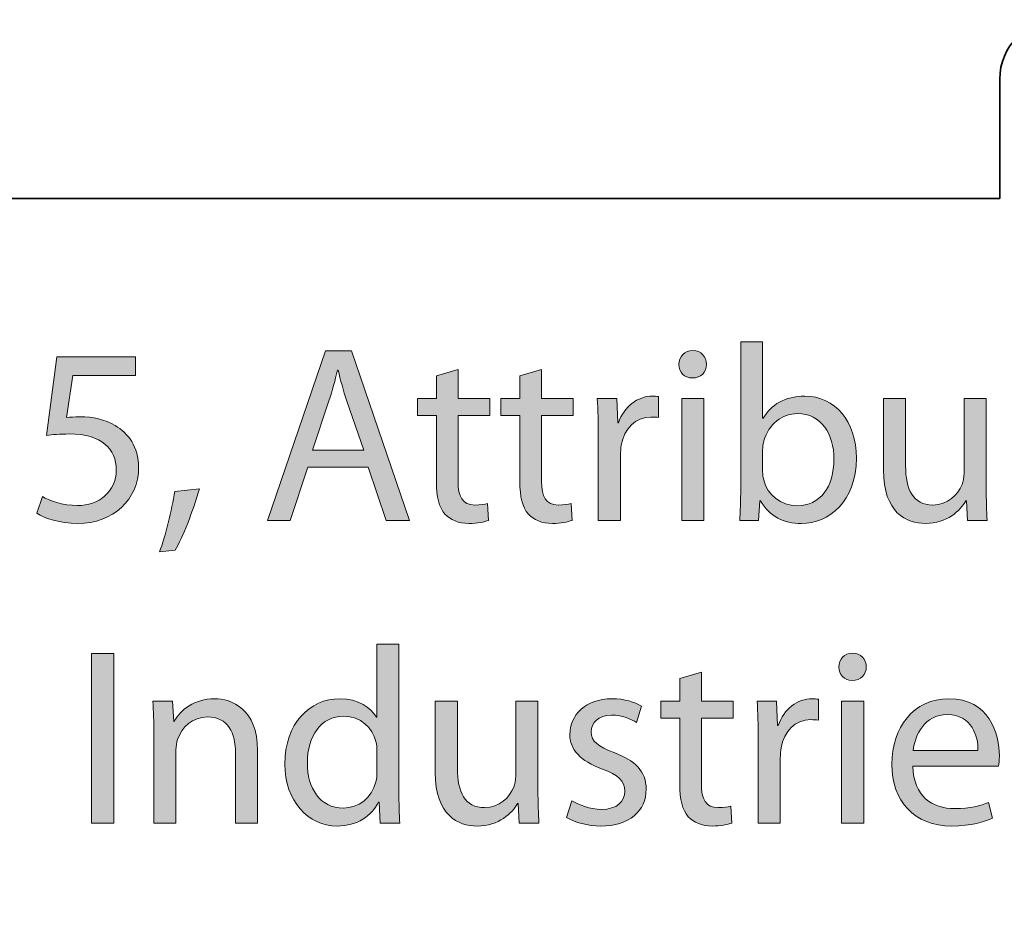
# Model space of a CAD drawing. Header units: inches. Extents: x 51 to 229, y 44 to 173.
# Tile 8 of 24: x 90 to 106, y 124 to 139. Entities that reach past the tile are written whole.
import ezdxf

# ---------------------------------------------------------------- set-up
doc = ezdxf.new("R2010")
doc.units = ezdxf.units.IN
doc.header["$MEASUREMENT"] = 0
doc.layers.add('Artwork', color=7, linetype='Continuous')

# ---------------------------------------------------------------- blocks, each defined once
blk = doc.blocks.new('block 7')
at = {"layer": 'Artwork', "true_color": 0xed1c24}
h = blk.add_hatch(color=240, dxfattribs=at)
h.dxf.hatch_style = 2
edge = h.paths.add_edge_path()
edge.add_spline(control_points=[(101.983, 134.061), (101.983, 134.061), (102.351, 134.061), (102.351, 134.061), (102.351, 134.061), (102.351, 132.775), (102.351, 132.775), (102.351, 132.775), (102.359, 132.775), (102.359, 132.775), (102.491, 133.003), (102.728, 133.147), (103.058, 133.147), (103.57, 133.147), (103.925, 132.724), (103.925, 132.106), (103.925, 131.374), (103.459, 131.01), (103.003, 131.01), (102.706, 131.01), (102.47, 131.125), (102.313, 131.391), (102.313, 131.391), (102.305, 131.391), (102.305, 131.391), (102.305, 131.391), (102.283, 131.057), (102.283, 131.057), (102.283, 131.057), (101.966, 131.057), (101.966, 131.057), (101.974, 131.197), (101.983, 131.404), (101.983, 131.586), (101.983, 131.586), (101.983, 134.061), (101.983, 134.061)], knot_values=[0, 0, 0, 0, 1, 1, 1, 2, 2, 2, 3, 3, 3, 4, 4, 4, 5, 5, 5, 6, 6, 6, 7, 7, 7, 8, 8, 8, 9, 9, 9, 10, 10, 10, 11, 11, 11, 12, 12, 12, 12], degree=3, periodic=1)
edge = h.paths.add_edge_path()
edge.add_spline(control_points=[(102.351, 131.878), (102.351, 131.831), (102.355, 131.785), (102.368, 131.742), (102.436, 131.484), (102.656, 131.307), (102.926, 131.307), (103.32, 131.307), (103.548, 131.624), (103.548, 132.094), (103.548, 132.504), (103.337, 132.855), (102.935, 132.855), (102.685, 132.855), (102.448, 132.677), (102.372, 132.398), (102.359, 132.352), (102.351, 132.301), (102.351, 132.242), (102.351, 132.242), (102.351, 131.878), (102.351, 131.878)], knot_values=[0, 0, 0, 0, 1, 1, 1, 2, 2, 2, 3, 3, 3, 4, 4, 4, 5, 5, 5, 6, 6, 6, 7, 7, 7, 7], degree=3, periodic=1)
h = blk.add_hatch(color=240, dxfattribs=at)
h.dxf.hatch_style = 2
edge = h.paths.add_edge_path()
edge.add_spline(control_points=[(91.818, 133.494), (91.818, 133.494), (90.769, 133.494), (90.769, 133.494), (90.769, 133.494), (90.663, 132.787), (90.663, 132.787), (90.726, 132.796), (90.786, 132.8), (90.887, 132.8), (91.103, 132.8), (91.31, 132.758), (91.48, 132.652), (91.695, 132.534), (91.873, 132.292), (91.873, 131.95), (91.873, 131.412), (91.446, 131.01), (90.849, 131.01), (90.549, 131.01), (90.299, 131.095), (90.164, 131.18), (90.164, 131.18), (90.257, 131.463), (90.257, 131.463), (90.371, 131.395), (90.595, 131.311), (90.849, 131.311), (91.196, 131.311), (91.501, 131.539), (91.497, 131.907), (91.497, 132.263), (91.255, 132.512), (90.71, 132.512), (90.549, 132.512), (90.426, 132.5), (90.325, 132.487), (90.325, 132.487), (90.502, 133.807), (90.502, 133.807), (90.502, 133.807), (91.818, 133.807), (91.818, 133.807), (91.818, 133.807), (91.818, 133.494), (91.818, 133.494)], knot_values=[0, 0, 0, 0, 1, 1, 1, 2, 2, 2, 3, 3, 3, 4, 4, 4, 5, 5, 5, 6, 6, 6, 7, 7, 7, 8, 8, 8, 9, 9, 9, 10, 10, 10, 11, 11, 11, 12, 12, 12, 13, 13, 13, 14, 14, 14, 15, 15, 15, 15], degree=3, periodic=1)
h = blk.add_hatch(color=240, dxfattribs=at)
h.dxf.hatch_style = 2
h.paths.add_polyline_path([(94.714, 131.954), (94.418, 131.057), (94.037, 131.057), (95.01, 133.909), (95.45, 133.909), (96.423, 131.057), (96.03, 131.057), (95.725, 131.954)])
edge = h.paths.add_edge_path()
edge.add_spline(control_points=[(95.653, 132.242), (95.653, 132.242), (95.37, 133.063), (95.37, 133.063), (95.306, 133.249), (95.264, 133.418), (95.222, 133.583), (95.222, 133.583), (95.213, 133.583), (95.213, 133.583), (95.171, 133.418), (95.129, 133.24), (95.069, 133.067), (95.069, 133.067), (94.79, 132.242), (94.79, 132.242), (94.79, 132.242), (95.653, 132.242), (95.653, 132.242)], knot_values=[0, 0, 0, 0, 1, 1, 1, 2, 2, 2, 3, 3, 3, 4, 4, 4, 5, 5, 5, 6, 6, 6, 6], degree=3, periodic=1)
h = blk.add_hatch(color=240, dxfattribs=at)
h.dxf.hatch_style = 2
edge = h.paths.add_edge_path()
edge.add_spline(control_points=[(101.407, 133.68), (101.407, 133.553), (101.318, 133.452), (101.17, 133.452), (101.035, 133.452), (100.946, 133.553), (100.946, 133.68), (100.946, 133.807), (101.039, 133.913), (101.178, 133.913), (101.314, 133.913), (101.407, 133.811), (101.407, 133.68)], knot_values=[0, 0, 0, 0, 1, 1, 1, 2, 2, 2, 3, 3, 3, 4, 4, 4, 4], degree=3, periodic=1)
h.paths.add_polyline_path([(100.992, 131.057), (100.992, 133.105), (101.365, 133.105), (101.365, 131.057)])
h = blk.add_hatch(color=240, dxfattribs=at)
h.dxf.hatch_style = 2
edge = h.paths.add_edge_path()
edge.add_spline(control_points=[(97.237, 133.596), (97.237, 133.596), (97.237, 133.105), (97.237, 133.105), (97.237, 133.105), (97.77, 133.105), (97.77, 133.105), (97.77, 133.105), (97.77, 132.821), (97.77, 132.821), (97.77, 132.821), (97.237, 132.821), (97.237, 132.821), (97.237, 132.821), (97.237, 131.717), (97.237, 131.717), (97.237, 131.463), (97.309, 131.319), (97.517, 131.319), (97.618, 131.319), (97.677, 131.328), (97.732, 131.345), (97.732, 131.345), (97.749, 131.061), (97.749, 131.061), (97.677, 131.036), (97.563, 131.01), (97.419, 131.01), (97.246, 131.01), (97.106, 131.07), (97.017, 131.167), (96.916, 131.281), (96.873, 131.463), (96.873, 131.704), (96.873, 131.704), (96.873, 132.821), (96.873, 132.821), (96.873, 132.821), (96.556, 132.821), (96.556, 132.821), (96.556, 132.821), (96.556, 133.105), (96.556, 133.105), (96.556, 133.105), (96.873, 133.105), (96.873, 133.105), (96.873, 133.105), (96.873, 133.486), (96.873, 133.486), (96.873, 133.486), (97.237, 133.596), (97.237, 133.596)], knot_values=[0, 0, 0, 0, 1, 1, 1, 2, 2, 2, 3, 3, 3, 4, 4, 4, 5, 5, 5, 6, 6, 6, 7, 7, 7, 8, 8, 8, 9, 9, 9, 10, 10, 10, 11, 11, 11, 12, 12, 12, 13, 13, 13, 14, 14, 14, 15, 15, 15, 16, 16, 16, 17, 17, 17, 17], degree=3, periodic=1)
h = blk.add_hatch(color=240, dxfattribs=at)
h.dxf.hatch_style = 2
edge = h.paths.add_edge_path()
edge.add_spline(control_points=[(98.638, 133.596), (98.638, 133.596), (98.638, 133.105), (98.638, 133.105), (98.638, 133.105), (99.172, 133.105), (99.172, 133.105), (99.172, 133.105), (99.172, 132.821), (99.172, 132.821), (99.172, 132.821), (98.638, 132.821), (98.638, 132.821), (98.638, 132.821), (98.638, 131.717), (98.638, 131.717), (98.638, 131.463), (98.71, 131.319), (98.918, 131.319), (99.019, 131.319), (99.078, 131.328), (99.133, 131.345), (99.133, 131.345), (99.15, 131.061), (99.15, 131.061), (99.078, 131.036), (98.964, 131.01), (98.82, 131.01), (98.647, 131.01), (98.507, 131.07), (98.418, 131.167), (98.317, 131.281), (98.274, 131.463), (98.274, 131.704), (98.274, 131.704), (98.274, 132.821), (98.274, 132.821), (98.274, 132.821), (97.957, 132.821), (97.957, 132.821), (97.957, 132.821), (97.957, 133.105), (97.957, 133.105), (97.957, 133.105), (98.274, 133.105), (98.274, 133.105), (98.274, 133.105), (98.274, 133.486), (98.274, 133.486), (98.274, 133.486), (98.638, 133.596), (98.638, 133.596)], knot_values=[0, 0, 0, 0, 1, 1, 1, 2, 2, 2, 3, 3, 3, 4, 4, 4, 5, 5, 5, 6, 6, 6, 7, 7, 7, 8, 8, 8, 9, 9, 9, 10, 10, 10, 11, 11, 11, 12, 12, 12, 13, 13, 13, 14, 14, 14, 15, 15, 15, 16, 16, 16, 17, 17, 17, 17], degree=3, periodic=1)
h = blk.add_hatch(color=240, dxfattribs=at)
h.dxf.hatch_style = 2
edge = h.paths.add_edge_path()
edge.add_spline(control_points=[(99.591, 132.466), (99.591, 132.707), (99.587, 132.914), (99.574, 133.105), (99.574, 133.105), (99.9, 133.105), (99.9, 133.105), (99.9, 133.105), (99.917, 132.699), (99.917, 132.699), (99.917, 132.699), (99.93, 132.699), (99.93, 132.699), (100.023, 132.974), (100.251, 133.147), (100.501, 133.147), (100.539, 133.147), (100.569, 133.143), (100.602, 133.139), (100.602, 133.139), (100.602, 132.787), (100.602, 132.787), (100.564, 132.796), (100.526, 132.796), (100.476, 132.796), (100.213, 132.796), (100.027, 132.601), (99.976, 132.322), (99.968, 132.271), (99.964, 132.208), (99.964, 132.149), (99.964, 132.149), (99.964, 131.057), (99.964, 131.057), (99.964, 131.057), (99.591, 131.057), (99.591, 131.057), (99.591, 131.057), (99.591, 132.466), (99.591, 132.466)], knot_values=[0, 0, 0, 0, 1, 1, 1, 2, 2, 2, 3, 3, 3, 4, 4, 4, 5, 5, 5, 6, 6, 6, 7, 7, 7, 8, 8, 8, 9, 9, 9, 10, 10, 10, 11, 11, 11, 12, 12, 12, 13, 13, 13, 13], degree=3, periodic=1)
h = blk.add_hatch(color=240, dxfattribs=at)
h.dxf.hatch_style = 2
edge = h.paths.add_edge_path()
edge.add_spline(control_points=[(106.105, 131.62), (106.105, 131.404), (106.109, 131.218), (106.122, 131.057), (106.122, 131.057), (105.792, 131.057), (105.792, 131.057), (105.792, 131.057), (105.771, 131.391), (105.771, 131.391), (105.771, 131.391), (105.762, 131.391), (105.762, 131.391), (105.669, 131.226), (105.449, 131.01), (105.085, 131.01), (104.764, 131.01), (104.379, 131.192), (104.379, 131.907), (104.379, 131.907), (104.379, 133.105), (104.379, 133.105), (104.379, 133.105), (104.751, 133.105), (104.751, 133.105), (104.751, 133.105), (104.751, 131.975), (104.751, 131.975), (104.751, 131.586), (104.874, 131.319), (105.208, 131.319), (105.458, 131.319), (105.631, 131.493), (105.699, 131.662), (105.72, 131.713), (105.733, 131.78), (105.733, 131.852), (105.733, 131.852), (105.733, 133.105), (105.733, 133.105), (105.733, 133.105), (106.105, 133.105), (106.105, 133.105), (106.105, 133.105), (106.105, 131.62), (106.105, 131.62)], knot_values=[0, 0, 0, 0, 1, 1, 1, 2, 2, 2, 3, 3, 3, 4, 4, 4, 5, 5, 5, 6, 6, 6, 7, 7, 7, 8, 8, 8, 9, 9, 9, 10, 10, 10, 11, 11, 11, 12, 12, 12, 13, 13, 13, 14, 14, 14, 15, 15, 15, 15], degree=3, periodic=1)
h = blk.add_hatch(color=240, dxfattribs=at)
h.dxf.hatch_style = 2
edge = h.paths.add_edge_path()
edge.add_spline(control_points=[(92.225, 130.532), (92.318, 130.786), (92.433, 131.239), (92.479, 131.548), (92.479, 131.548), (92.894, 131.59), (92.894, 131.59), (92.792, 131.23), (92.606, 130.761), (92.488, 130.562), (92.488, 130.562), (92.225, 130.532), (92.225, 130.532)], knot_values=[0, 0, 0, 0, 1, 1, 1, 2, 2, 2, 3, 3, 3, 4, 4, 4, 4], degree=3, periodic=1)
h = blk.add_hatch(color=240, dxfattribs=at)
h.dxf.hatch_style = 2
edge = h.paths.add_edge_path()
edge.add_spline(control_points=[(96.242, 128.981), (96.242, 128.981), (96.242, 126.506), (96.242, 126.506), (96.242, 126.324), (96.25, 126.117), (96.259, 125.977), (96.259, 125.977), (95.929, 125.977), (95.929, 125.977), (95.929, 125.977), (95.912, 126.332), (95.912, 126.332), (95.912, 126.332), (95.899, 126.332), (95.899, 126.332), (95.789, 126.104), (95.544, 125.93), (95.209, 125.93), (94.714, 125.93), (94.329, 126.349), (94.329, 126.971), (94.325, 127.653), (94.752, 128.067), (95.247, 128.067), (95.565, 128.067), (95.772, 127.919), (95.865, 127.758), (95.865, 127.758), (95.874, 127.758), (95.874, 127.758), (95.874, 127.758), (95.874, 128.981), (95.874, 128.981), (95.874, 128.981), (96.242, 128.981), (96.242, 128.981)], knot_values=[0, 0, 0, 0, 1, 1, 1, 2, 2, 2, 3, 3, 3, 4, 4, 4, 5, 5, 5, 6, 6, 6, 7, 7, 7, 8, 8, 8, 9, 9, 9, 10, 10, 10, 11, 11, 11, 12, 12, 12, 12], degree=3, periodic=1)
edge = h.paths.add_edge_path()
edge.add_spline(control_points=[(95.874, 127.191), (95.874, 127.238), (95.869, 127.301), (95.857, 127.348), (95.802, 127.58), (95.598, 127.775), (95.319, 127.775), (94.934, 127.775), (94.706, 127.437), (94.706, 126.988), (94.706, 126.573), (94.913, 126.231), (95.311, 126.231), (95.56, 126.231), (95.789, 126.4), (95.857, 126.675), (95.869, 126.726), (95.874, 126.777), (95.874, 126.836), (95.874, 126.836), (95.874, 127.191), (95.874, 127.191)], knot_values=[0, 0, 0, 0, 1, 1, 1, 2, 2, 2, 3, 3, 3, 4, 4, 4, 5, 5, 5, 6, 6, 6, 7, 7, 7, 7], degree=3, periodic=1)
h = blk.add_hatch(color=240, dxfattribs=at)
h.dxf.hatch_style = 2
h.paths.add_polyline_path([(91.455, 128.829), (91.455, 125.977), (91.082, 125.977), (91.082, 128.829)])
h = blk.add_hatch(color=240, dxfattribs=at)
h.dxf.hatch_style = 2
edge = h.paths.add_edge_path()
edge.add_spline(control_points=[(104.091, 128.6), (104.091, 128.473), (104.002, 128.372), (103.854, 128.372), (103.719, 128.372), (103.63, 128.473), (103.63, 128.6), (103.63, 128.727), (103.723, 128.833), (103.862, 128.833), (103.998, 128.833), (104.091, 128.731), (104.091, 128.6)], knot_values=[0, 0, 0, 0, 1, 1, 1, 2, 2, 2, 3, 3, 3, 4, 4, 4, 4], degree=3, periodic=1)
h.paths.add_polyline_path([(103.676, 125.977), (103.676, 128.025), (104.049, 128.025), (104.049, 125.977)])
h = blk.add_hatch(color=240, dxfattribs=at)
h.dxf.hatch_style = 2
edge = h.paths.add_edge_path()
edge.add_spline(control_points=[(101.322, 128.515), (101.322, 128.515), (101.322, 128.025), (101.322, 128.025), (101.322, 128.025), (101.855, 128.025), (101.855, 128.025), (101.855, 128.025), (101.855, 127.741), (101.855, 127.741), (101.855, 127.741), (101.322, 127.741), (101.322, 127.741), (101.322, 127.741), (101.322, 126.637), (101.322, 126.637), (101.322, 126.383), (101.394, 126.239), (101.602, 126.239), (101.703, 126.239), (101.762, 126.248), (101.817, 126.265), (101.817, 126.265), (101.834, 125.981), (101.834, 125.981), (101.762, 125.956), (101.648, 125.93), (101.504, 125.93), (101.331, 125.93), (101.191, 125.99), (101.102, 126.087), (101.001, 126.201), (100.958, 126.383), (100.958, 126.624), (100.958, 126.624), (100.958, 127.741), (100.958, 127.741), (100.958, 127.741), (100.641, 127.741), (100.641, 127.741), (100.641, 127.741), (100.641, 128.025), (100.641, 128.025), (100.641, 128.025), (100.958, 128.025), (100.958, 128.025), (100.958, 128.025), (100.958, 128.406), (100.958, 128.406), (100.958, 128.406), (101.322, 128.515), (101.322, 128.515)], knot_values=[0, 0, 0, 0, 1, 1, 1, 2, 2, 2, 3, 3, 3, 4, 4, 4, 5, 5, 5, 6, 6, 6, 7, 7, 7, 8, 8, 8, 9, 9, 9, 10, 10, 10, 11, 11, 11, 12, 12, 12, 13, 13, 13, 14, 14, 14, 15, 15, 15, 16, 16, 16, 17, 17, 17, 17], degree=3, periodic=1)
h = blk.add_hatch(color=240, dxfattribs=at)
h.dxf.hatch_style = 2
edge = h.paths.add_edge_path()
edge.add_spline(control_points=[(92.128, 127.471), (92.128, 127.686), (92.124, 127.856), (92.111, 128.025), (92.111, 128.025), (92.441, 128.025), (92.441, 128.025), (92.441, 128.025), (92.462, 127.686), (92.462, 127.686), (92.462, 127.686), (92.471, 127.686), (92.471, 127.686), (92.572, 127.877), (92.809, 128.067), (93.148, 128.067), (93.431, 128.067), (93.871, 127.898), (93.871, 127.196), (93.871, 127.196), (93.871, 125.977), (93.871, 125.977), (93.871, 125.977), (93.499, 125.977), (93.499, 125.977), (93.499, 125.977), (93.499, 127.157), (93.499, 127.157), (93.499, 127.487), (93.376, 127.762), (93.025, 127.762), (92.784, 127.762), (92.593, 127.589), (92.526, 127.382), (92.509, 127.335), (92.5, 127.272), (92.5, 127.208), (92.5, 127.208), (92.5, 125.977), (92.5, 125.977), (92.5, 125.977), (92.128, 125.977), (92.128, 125.977), (92.128, 125.977), (92.128, 127.471), (92.128, 127.471)], knot_values=[0, 0, 0, 0, 1, 1, 1, 2, 2, 2, 3, 3, 3, 4, 4, 4, 5, 5, 5, 6, 6, 6, 7, 7, 7, 8, 8, 8, 9, 9, 9, 10, 10, 10, 11, 11, 11, 12, 12, 12, 13, 13, 13, 14, 14, 14, 15, 15, 15, 15], degree=3, periodic=1)
h = blk.add_hatch(color=240, dxfattribs=at)
h.dxf.hatch_style = 2
edge = h.paths.add_edge_path()
edge.add_spline(control_points=[(98.578, 126.54), (98.578, 126.324), (98.583, 126.138), (98.595, 125.977), (98.595, 125.977), (98.265, 125.977), (98.265, 125.977), (98.265, 125.977), (98.244, 126.311), (98.244, 126.311), (98.244, 126.311), (98.236, 126.311), (98.236, 126.311), (98.143, 126.146), (97.923, 125.93), (97.559, 125.93), (97.237, 125.93), (96.852, 126.112), (96.852, 126.827), (96.852, 126.827), (96.852, 128.025), (96.852, 128.025), (96.852, 128.025), (97.225, 128.025), (97.225, 128.025), (97.225, 128.025), (97.225, 126.895), (97.225, 126.895), (97.225, 126.506), (97.347, 126.239), (97.682, 126.239), (97.931, 126.239), (98.105, 126.413), (98.172, 126.582), (98.193, 126.633), (98.206, 126.7), (98.206, 126.772), (98.206, 126.772), (98.206, 128.025), (98.206, 128.025), (98.206, 128.025), (98.578, 128.025), (98.578, 128.025), (98.578, 128.025), (98.578, 126.54), (98.578, 126.54)], knot_values=[0, 0, 0, 0, 1, 1, 1, 2, 2, 2, 3, 3, 3, 4, 4, 4, 5, 5, 5, 6, 6, 6, 7, 7, 7, 8, 8, 8, 9, 9, 9, 10, 10, 10, 11, 11, 11, 12, 12, 12, 13, 13, 13, 14, 14, 14, 15, 15, 15, 15], degree=3, periodic=1)
h = blk.add_hatch(color=240, dxfattribs=at)
h.dxf.hatch_style = 2
edge = h.paths.add_edge_path()
edge.add_spline(control_points=[(99.147, 126.354), (99.261, 126.286), (99.455, 126.21), (99.642, 126.21), (99.908, 126.21), (100.035, 126.341), (100.035, 126.514), (100.035, 126.692), (99.929, 126.785), (99.659, 126.887), (99.286, 127.022), (99.113, 127.221), (99.113, 127.466), (99.113, 127.796), (99.384, 128.067), (99.819, 128.067), (100.027, 128.067), (100.209, 128.012), (100.319, 127.94), (100.319, 127.94), (100.23, 127.669), (100.23, 127.669), (100.149, 127.72), (100.001, 127.792), (99.811, 127.792), (99.591, 127.792), (99.472, 127.665), (99.472, 127.513), (99.472, 127.344), (99.591, 127.268), (99.857, 127.162), (100.209, 127.03), (100.395, 126.853), (100.395, 126.548), (100.395, 126.184), (100.111, 125.93), (99.633, 125.93), (99.409, 125.93), (99.202, 125.99), (99.058, 126.074), (99.058, 126.074), (99.147, 126.354), (99.147, 126.354)], knot_values=[0, 0, 0, 0, 1, 1, 1, 2, 2, 2, 3, 3, 3, 4, 4, 4, 5, 5, 5, 6, 6, 6, 7, 7, 7, 8, 8, 8, 9, 9, 9, 10, 10, 10, 11, 11, 11, 12, 12, 12, 13, 13, 13, 14, 14, 14, 14], degree=3, periodic=1)
h = blk.add_hatch(color=240, dxfattribs=at)
h.dxf.hatch_style = 2
edge = h.paths.add_edge_path()
edge.add_spline(control_points=[(102.275, 127.386), (102.275, 127.627), (102.271, 127.834), (102.258, 128.025), (102.258, 128.025), (102.584, 128.025), (102.584, 128.025), (102.584, 128.025), (102.601, 127.619), (102.601, 127.619), (102.601, 127.619), (102.614, 127.619), (102.614, 127.619), (102.707, 127.894), (102.935, 128.067), (103.185, 128.067), (103.223, 128.067), (103.252, 128.063), (103.286, 128.059), (103.286, 128.059), (103.286, 127.707), (103.286, 127.707), (103.248, 127.716), (103.21, 127.716), (103.159, 127.716), (102.897, 127.716), (102.711, 127.521), (102.66, 127.242), (102.652, 127.191), (102.647, 127.128), (102.647, 127.069), (102.647, 127.069), (102.647, 125.977), (102.647, 125.977), (102.647, 125.977), (102.275, 125.977), (102.275, 125.977), (102.275, 125.977), (102.275, 127.386), (102.275, 127.386)], knot_values=[0, 0, 0, 0, 1, 1, 1, 2, 2, 2, 3, 3, 3, 4, 4, 4, 5, 5, 5, 6, 6, 6, 7, 7, 7, 8, 8, 8, 9, 9, 9, 10, 10, 10, 11, 11, 11, 12, 12, 12, 13, 13, 13, 13], degree=3, periodic=1)
h = blk.add_hatch(color=240, dxfattribs=at)
h.dxf.hatch_style = 2
edge = h.paths.add_edge_path()
edge.add_spline(control_points=[(104.874, 126.933), (104.883, 126.43), (105.2, 126.222), (105.577, 126.222), (105.843, 126.222), (106.008, 126.269), (106.143, 126.328), (106.143, 126.328), (106.211, 126.062), (106.211, 126.062), (106.08, 126.002), (105.852, 125.93), (105.526, 125.93), (104.895, 125.93), (104.519, 126.349), (104.519, 126.967), (104.519, 127.585), (104.883, 128.067), (105.479, 128.067), (106.152, 128.067), (106.325, 127.483), (106.325, 127.107), (106.325, 127.03), (106.321, 126.976), (106.313, 126.933), (106.313, 126.933), (104.874, 126.933), (104.874, 126.933)], knot_values=[0, 0, 0, 0, 1, 1, 1, 2, 2, 2, 3, 3, 3, 4, 4, 4, 5, 5, 5, 6, 6, 6, 7, 7, 7, 8, 8, 8, 9, 9, 9, 9], degree=3, periodic=1)
edge = h.paths.add_edge_path()
edge.add_spline(control_points=[(105.966, 127.2), (105.97, 127.432), (105.868, 127.8), (105.45, 127.8), (105.069, 127.8), (104.908, 127.458), (104.878, 127.2), (104.878, 127.2), (105.966, 127.2), (105.966, 127.2)], knot_values=[0, 0, 0, 0, 1, 1, 1, 2, 2, 2, 3, 3, 3, 3], degree=3, periodic=1)
at = {"layer": 'Artwork', "lineweight": 0}
for points in [[(94.714, 131.954), (94.418, 131.057), (94.037, 131.057), (95.01, 133.909), (95.45, 133.909), (96.423, 131.057), (96.03, 131.057), (95.725, 131.954), (94.714, 131.954)], [(100.992, 131.057), (100.992, 133.105), (101.365, 133.105), (101.365, 131.057), (100.992, 131.057)], [(91.455, 128.829), (91.455, 125.977), (91.082, 125.977), (91.082, 128.829), (91.455, 128.829)], [(103.676, 125.977), (103.676, 128.025), (104.049, 128.025), (104.049, 125.977), (103.676, 125.977)]]:
    blk.add_lwpolyline(points, dxfattribs=at)
for points, knots in [([(101.983, 134.061), (101.983, 134.061), (102.351, 134.061), (102.351, 134.061), (102.351, 134.061), (102.351, 132.775), (102.351, 132.775), (102.351, 132.775), (102.359, 132.775), (102.359, 132.775), (102.491, 133.003), (102.728, 133.147), (103.058, 133.147), (103.57, 133.147), (103.925, 132.724), (103.925, 132.106), (103.925, 131.374), (103.459, 131.01), (103.003, 131.01), (102.706, 131.01), (102.47, 131.125), (102.313, 131.391), (102.313, 131.391), (102.305, 131.391), (102.305, 131.391), (102.305, 131.391), (102.283, 131.057), (102.283, 131.057), (102.283, 131.057), (101.966, 131.057), (101.966, 131.057), (101.974, 131.197), (101.983, 131.404), (101.983, 131.586), (101.983, 131.586), (101.983, 134.061), (101.983, 134.061)], [0, 0, 0, 0, 1, 1, 1, 2, 2, 2, 3, 3, 3, 4, 4, 4, 5, 5, 5, 6, 6, 6, 7, 7, 7, 8, 8, 8, 9, 9, 9, 10, 10, 10, 11, 11, 11, 12, 12, 12, 12]), ([(91.818, 133.494), (91.818, 133.494), (90.769, 133.494), (90.769, 133.494), (90.769, 133.494), (90.663, 132.787), (90.663, 132.787), (90.726, 132.796), (90.786, 132.8), (90.887, 132.8), (91.103, 132.8), (91.31, 132.758), (91.48, 132.652), (91.695, 132.534), (91.873, 132.292), (91.873, 131.95), (91.873, 131.412), (91.446, 131.01), (90.849, 131.01), (90.549, 131.01), (90.299, 131.095), (90.164, 131.18), (90.164, 131.18), (90.257, 131.463), (90.257, 131.463), (90.371, 131.395), (90.595, 131.311), (90.849, 131.311), (91.196, 131.311), (91.501, 131.539), (91.497, 131.907), (91.497, 132.263), (91.255, 132.512), (90.71, 132.512), (90.549, 132.512), (90.426, 132.5), (90.325, 132.487), (90.325, 132.487), (90.502, 133.807), (90.502, 133.807), (90.502, 133.807), (91.818, 133.807), (91.818, 133.807), (91.818, 133.807), (91.818, 133.494), (91.818, 133.494)], [0, 0, 0, 0, 1, 1, 1, 2, 2, 2, 3, 3, 3, 4, 4, 4, 5, 5, 5, 6, 6, 6, 7, 7, 7, 8, 8, 8, 9, 9, 9, 10, 10, 10, 11, 11, 11, 12, 12, 12, 13, 13, 13, 14, 14, 14, 15, 15, 15, 15]), ([(101.407, 133.68), (101.407, 133.553), (101.318, 133.452), (101.17, 133.452), (101.035, 133.452), (100.946, 133.553), (100.946, 133.68), (100.946, 133.807), (101.039, 133.913), (101.178, 133.913), (101.314, 133.913), (101.407, 133.811), (101.407, 133.68)], [0, 0, 0, 0, 1, 1, 1, 2, 2, 2, 3, 3, 3, 4, 4, 4, 4]), ([(97.237, 133.596), (97.237, 133.596), (97.237, 133.105), (97.237, 133.105), (97.237, 133.105), (97.77, 133.105), (97.77, 133.105), (97.77, 133.105), (97.77, 132.821), (97.77, 132.821), (97.77, 132.821), (97.237, 132.821), (97.237, 132.821), (97.237, 132.821), (97.237, 131.717), (97.237, 131.717), (97.237, 131.463), (97.309, 131.319), (97.517, 131.319), (97.618, 131.319), (97.677, 131.328), (97.732, 131.345), (97.732, 131.345), (97.749, 131.061), (97.749, 131.061), (97.677, 131.036), (97.563, 131.01), (97.419, 131.01), (97.246, 131.01), (97.106, 131.07), (97.017, 131.167), (96.916, 131.281), (96.873, 131.463), (96.873, 131.704), (96.873, 131.704), (96.873, 132.821), (96.873, 132.821), (96.873, 132.821), (96.556, 132.821), (96.556, 132.821), (96.556, 132.821), (96.556, 133.105), (96.556, 133.105), (96.556, 133.105), (96.873, 133.105), (96.873, 133.105), (96.873, 133.105), (96.873, 133.486), (96.873, 133.486), (96.873, 133.486), (97.237, 133.596), (97.237, 133.596)], [0, 0, 0, 0, 1, 1, 1, 2, 2, 2, 3, 3, 3, 4, 4, 4, 5, 5, 5, 6, 6, 6, 7, 7, 7, 8, 8, 8, 9, 9, 9, 10, 10, 10, 11, 11, 11, 12, 12, 12, 13, 13, 13, 14, 14, 14, 15, 15, 15, 16, 16, 16, 17, 17, 17, 17]), ([(98.638, 133.596), (98.638, 133.596), (98.638, 133.105), (98.638, 133.105), (98.638, 133.105), (99.172, 133.105), (99.172, 133.105), (99.172, 133.105), (99.172, 132.821), (99.172, 132.821), (99.172, 132.821), (98.638, 132.821), (98.638, 132.821), (98.638, 132.821), (98.638, 131.717), (98.638, 131.717), (98.638, 131.463), (98.71, 131.319), (98.918, 131.319), (99.019, 131.319), (99.078, 131.328), (99.133, 131.345), (99.133, 131.345), (99.15, 131.061), (99.15, 131.061), (99.078, 131.036), (98.964, 131.01), (98.82, 131.01), (98.647, 131.01), (98.507, 131.07), (98.418, 131.167), (98.317, 131.281), (98.274, 131.463), (98.274, 131.704), (98.274, 131.704), (98.274, 132.821), (98.274, 132.821), (98.274, 132.821), (97.957, 132.821), (97.957, 132.821), (97.957, 132.821), (97.957, 133.105), (97.957, 133.105), (97.957, 133.105), (98.274, 133.105), (98.274, 133.105), (98.274, 133.105), (98.274, 133.486), (98.274, 133.486), (98.274, 133.486), (98.638, 133.596), (98.638, 133.596)], [0, 0, 0, 0, 1, 1, 1, 2, 2, 2, 3, 3, 3, 4, 4, 4, 5, 5, 5, 6, 6, 6, 7, 7, 7, 8, 8, 8, 9, 9, 9, 10, 10, 10, 11, 11, 11, 12, 12, 12, 13, 13, 13, 14, 14, 14, 15, 15, 15, 16, 16, 16, 17, 17, 17, 17]), ([(95.653, 132.242), (95.653, 132.242), (95.37, 133.063), (95.37, 133.063), (95.306, 133.249), (95.264, 133.418), (95.222, 133.583), (95.222, 133.583), (95.213, 133.583), (95.213, 133.583), (95.171, 133.418), (95.129, 133.24), (95.069, 133.067), (95.069, 133.067), (94.79, 132.242), (94.79, 132.242), (94.79, 132.242), (95.653, 132.242), (95.653, 132.242)], [0, 0, 0, 0, 1, 1, 1, 2, 2, 2, 3, 3, 3, 4, 4, 4, 5, 5, 5, 6, 6, 6, 6]), ([(99.591, 132.466), (99.591, 132.707), (99.587, 132.914), (99.574, 133.105), (99.574, 133.105), (99.9, 133.105), (99.9, 133.105), (99.9, 133.105), (99.917, 132.699), (99.917, 132.699), (99.917, 132.699), (99.93, 132.699), (99.93, 132.699), (100.023, 132.974), (100.251, 133.147), (100.501, 133.147), (100.539, 133.147), (100.569, 133.143), (100.602, 133.139), (100.602, 133.139), (100.602, 132.787), (100.602, 132.787), (100.564, 132.796), (100.526, 132.796), (100.476, 132.796), (100.213, 132.796), (100.027, 132.601), (99.976, 132.322), (99.968, 132.271), (99.964, 132.208), (99.964, 132.149), (99.964, 132.149), (99.964, 131.057), (99.964, 131.057), (99.964, 131.057), (99.591, 131.057), (99.591, 131.057), (99.591, 131.057), (99.591, 132.466), (99.591, 132.466)], [0, 0, 0, 0, 1, 1, 1, 2, 2, 2, 3, 3, 3, 4, 4, 4, 5, 5, 5, 6, 6, 6, 7, 7, 7, 8, 8, 8, 9, 9, 9, 10, 10, 10, 11, 11, 11, 12, 12, 12, 13, 13, 13, 13]), ([(106.105, 131.62), (106.105, 131.404), (106.109, 131.218), (106.122, 131.057), (106.122, 131.057), (105.792, 131.057), (105.792, 131.057), (105.792, 131.057), (105.771, 131.391), (105.771, 131.391), (105.771, 131.391), (105.762, 131.391), (105.762, 131.391), (105.669, 131.226), (105.449, 131.01), (105.085, 131.01), (104.764, 131.01), (104.379, 131.192), (104.379, 131.907), (104.379, 131.907), (104.379, 133.105), (104.379, 133.105), (104.379, 133.105), (104.751, 133.105), (104.751, 133.105), (104.751, 133.105), (104.751, 131.975), (104.751, 131.975), (104.751, 131.586), (104.874, 131.319), (105.208, 131.319), (105.458, 131.319), (105.631, 131.493), (105.699, 131.662), (105.72, 131.713), (105.733, 131.78), (105.733, 131.852), (105.733, 131.852), (105.733, 133.105), (105.733, 133.105), (105.733, 133.105), (106.105, 133.105), (106.105, 133.105), (106.105, 133.105), (106.105, 131.62), (106.105, 131.62)], [0, 0, 0, 0, 1, 1, 1, 2, 2, 2, 3, 3, 3, 4, 4, 4, 5, 5, 5, 6, 6, 6, 7, 7, 7, 8, 8, 8, 9, 9, 9, 10, 10, 10, 11, 11, 11, 12, 12, 12, 13, 13, 13, 14, 14, 14, 15, 15, 15, 15]), ([(102.351, 131.878), (102.351, 131.831), (102.355, 131.785), (102.368, 131.742), (102.436, 131.484), (102.656, 131.307), (102.926, 131.307), (103.32, 131.307), (103.548, 131.624), (103.548, 132.094), (103.548, 132.504), (103.337, 132.855), (102.935, 132.855), (102.685, 132.855), (102.448, 132.677), (102.372, 132.398), (102.359, 132.352), (102.351, 132.301), (102.351, 132.242), (102.351, 132.242), (102.351, 131.878), (102.351, 131.878)], [0, 0, 0, 0, 1, 1, 1, 2, 2, 2, 3, 3, 3, 4, 4, 4, 5, 5, 5, 6, 6, 6, 7, 7, 7, 7]), ([(92.225, 130.532), (92.318, 130.786), (92.433, 131.239), (92.479, 131.548), (92.479, 131.548), (92.894, 131.59), (92.894, 131.59), (92.792, 131.23), (92.606, 130.761), (92.488, 130.562), (92.488, 130.562), (92.225, 130.532), (92.225, 130.532)], [0, 0, 0, 0, 1, 1, 1, 2, 2, 2, 3, 3, 3, 4, 4, 4, 4]), ([(96.242, 128.981), (96.242, 128.981), (96.242, 126.506), (96.242, 126.506), (96.242, 126.324), (96.25, 126.117), (96.259, 125.977), (96.259, 125.977), (95.929, 125.977), (95.929, 125.977), (95.929, 125.977), (95.912, 126.332), (95.912, 126.332), (95.912, 126.332), (95.899, 126.332), (95.899, 126.332), (95.789, 126.104), (95.544, 125.93), (95.209, 125.93), (94.714, 125.93), (94.329, 126.349), (94.329, 126.971), (94.325, 127.653), (94.752, 128.067), (95.247, 128.067), (95.565, 128.067), (95.772, 127.919), (95.865, 127.758), (95.865, 127.758), (95.874, 127.758), (95.874, 127.758), (95.874, 127.758), (95.874, 128.981), (95.874, 128.981), (95.874, 128.981), (96.242, 128.981), (96.242, 128.981)], [0, 0, 0, 0, 1, 1, 1, 2, 2, 2, 3, 3, 3, 4, 4, 4, 5, 5, 5, 6, 6, 6, 7, 7, 7, 8, 8, 8, 9, 9, 9, 10, 10, 10, 11, 11, 11, 12, 12, 12, 12]), ([(104.091, 128.6), (104.091, 128.473), (104.002, 128.372), (103.854, 128.372), (103.719, 128.372), (103.63, 128.473), (103.63, 128.6), (103.63, 128.727), (103.723, 128.833), (103.862, 128.833), (103.998, 128.833), (104.091, 128.731), (104.091, 128.6)], [0, 0, 0, 0, 1, 1, 1, 2, 2, 2, 3, 3, 3, 4, 4, 4, 4]), ([(101.322, 128.515), (101.322, 128.515), (101.322, 128.025), (101.322, 128.025), (101.322, 128.025), (101.855, 128.025), (101.855, 128.025), (101.855, 128.025), (101.855, 127.741), (101.855, 127.741), (101.855, 127.741), (101.322, 127.741), (101.322, 127.741), (101.322, 127.741), (101.322, 126.637), (101.322, 126.637), (101.322, 126.383), (101.394, 126.239), (101.602, 126.239), (101.703, 126.239), (101.762, 126.248), (101.817, 126.265), (101.817, 126.265), (101.834, 125.981), (101.834, 125.981), (101.762, 125.956), (101.648, 125.93), (101.504, 125.93), (101.331, 125.93), (101.191, 125.99), (101.102, 126.087), (101.001, 126.201), (100.958, 126.383), (100.958, 126.624), (100.958, 126.624), (100.958, 127.741), (100.958, 127.741), (100.958, 127.741), (100.641, 127.741), (100.641, 127.741), (100.641, 127.741), (100.641, 128.025), (100.641, 128.025), (100.641, 128.025), (100.958, 128.025), (100.958, 128.025), (100.958, 128.025), (100.958, 128.406), (100.958, 128.406), (100.958, 128.406), (101.322, 128.515), (101.322, 128.515)], [0, 0, 0, 0, 1, 1, 1, 2, 2, 2, 3, 3, 3, 4, 4, 4, 5, 5, 5, 6, 6, 6, 7, 7, 7, 8, 8, 8, 9, 9, 9, 10, 10, 10, 11, 11, 11, 12, 12, 12, 13, 13, 13, 14, 14, 14, 15, 15, 15, 16, 16, 16, 17, 17, 17, 17]), ([(92.128, 127.471), (92.128, 127.686), (92.124, 127.856), (92.111, 128.025), (92.111, 128.025), (92.441, 128.025), (92.441, 128.025), (92.441, 128.025), (92.462, 127.686), (92.462, 127.686), (92.462, 127.686), (92.471, 127.686), (92.471, 127.686), (92.572, 127.877), (92.809, 128.067), (93.148, 128.067), (93.431, 128.067), (93.871, 127.898), (93.871, 127.196), (93.871, 127.196), (93.871, 125.977), (93.871, 125.977), (93.871, 125.977), (93.499, 125.977), (93.499, 125.977), (93.499, 125.977), (93.499, 127.157), (93.499, 127.157), (93.499, 127.487), (93.376, 127.762), (93.025, 127.762), (92.784, 127.762), (92.593, 127.589), (92.526, 127.382), (92.509, 127.335), (92.5, 127.272), (92.5, 127.208), (92.5, 127.208), (92.5, 125.977), (92.5, 125.977), (92.5, 125.977), (92.128, 125.977), (92.128, 125.977), (92.128, 125.977), (92.128, 127.471), (92.128, 127.471)], [0, 0, 0, 0, 1, 1, 1, 2, 2, 2, 3, 3, 3, 4, 4, 4, 5, 5, 5, 6, 6, 6, 7, 7, 7, 8, 8, 8, 9, 9, 9, 10, 10, 10, 11, 11, 11, 12, 12, 12, 13, 13, 13, 14, 14, 14, 15, 15, 15, 15]), ([(98.578, 126.54), (98.578, 126.324), (98.583, 126.138), (98.595, 125.977), (98.595, 125.977), (98.265, 125.977), (98.265, 125.977), (98.265, 125.977), (98.244, 126.311), (98.244, 126.311), (98.244, 126.311), (98.236, 126.311), (98.236, 126.311), (98.143, 126.146), (97.923, 125.93), (97.559, 125.93), (97.237, 125.93), (96.852, 126.112), (96.852, 126.827), (96.852, 126.827), (96.852, 128.025), (96.852, 128.025), (96.852, 128.025), (97.225, 128.025), (97.225, 128.025), (97.225, 128.025), (97.225, 126.895), (97.225, 126.895), (97.225, 126.506), (97.347, 126.239), (97.682, 126.239), (97.931, 126.239), (98.105, 126.413), (98.172, 126.582), (98.193, 126.633), (98.206, 126.7), (98.206, 126.772), (98.206, 126.772), (98.206, 128.025), (98.206, 128.025), (98.206, 128.025), (98.578, 128.025), (98.578, 128.025), (98.578, 128.025), (98.578, 126.54), (98.578, 126.54)], [0, 0, 0, 0, 1, 1, 1, 2, 2, 2, 3, 3, 3, 4, 4, 4, 5, 5, 5, 6, 6, 6, 7, 7, 7, 8, 8, 8, 9, 9, 9, 10, 10, 10, 11, 11, 11, 12, 12, 12, 13, 13, 13, 14, 14, 14, 15, 15, 15, 15]), ([(99.147, 126.354), (99.261, 126.286), (99.455, 126.21), (99.642, 126.21), (99.908, 126.21), (100.035, 126.341), (100.035, 126.514), (100.035, 126.692), (99.929, 126.785), (99.659, 126.887), (99.286, 127.022), (99.113, 127.221), (99.113, 127.466), (99.113, 127.796), (99.384, 128.067), (99.819, 128.067), (100.027, 128.067), (100.209, 128.012), (100.319, 127.94), (100.319, 127.94), (100.23, 127.669), (100.23, 127.669), (100.149, 127.72), (100.001, 127.792), (99.811, 127.792), (99.591, 127.792), (99.472, 127.665), (99.472, 127.513), (99.472, 127.344), (99.591, 127.268), (99.857, 127.162), (100.209, 127.03), (100.395, 126.853), (100.395, 126.548), (100.395, 126.184), (100.111, 125.93), (99.633, 125.93), (99.409, 125.93), (99.202, 125.99), (99.058, 126.074), (99.058, 126.074), (99.147, 126.354), (99.147, 126.354)], [0, 0, 0, 0, 1, 1, 1, 2, 2, 2, 3, 3, 3, 4, 4, 4, 5, 5, 5, 6, 6, 6, 7, 7, 7, 8, 8, 8, 9, 9, 9, 10, 10, 10, 11, 11, 11, 12, 12, 12, 13, 13, 13, 14, 14, 14, 14]), ([(102.275, 127.386), (102.275, 127.627), (102.271, 127.834), (102.258, 128.025), (102.258, 128.025), (102.584, 128.025), (102.584, 128.025), (102.584, 128.025), (102.601, 127.619), (102.601, 127.619), (102.601, 127.619), (102.614, 127.619), (102.614, 127.619), (102.707, 127.894), (102.935, 128.067), (103.185, 128.067), (103.223, 128.067), (103.252, 128.063), (103.286, 128.059), (103.286, 128.059), (103.286, 127.707), (103.286, 127.707), (103.248, 127.716), (103.21, 127.716), (103.159, 127.716), (102.897, 127.716), (102.711, 127.521), (102.66, 127.242), (102.652, 127.191), (102.647, 127.128), (102.647, 127.069), (102.647, 127.069), (102.647, 125.977), (102.647, 125.977), (102.647, 125.977), (102.275, 125.977), (102.275, 125.977), (102.275, 125.977), (102.275, 127.386), (102.275, 127.386)], [0, 0, 0, 0, 1, 1, 1, 2, 2, 2, 3, 3, 3, 4, 4, 4, 5, 5, 5, 6, 6, 6, 7, 7, 7, 8, 8, 8, 9, 9, 9, 10, 10, 10, 11, 11, 11, 12, 12, 12, 13, 13, 13, 13]), ([(104.874, 126.933), (104.883, 126.43), (105.2, 126.222), (105.577, 126.222), (105.843, 126.222), (106.008, 126.269), (106.143, 126.328), (106.143, 126.328), (106.211, 126.062), (106.211, 126.062), (106.08, 126.002), (105.852, 125.93), (105.526, 125.93), (104.895, 125.93), (104.519, 126.349), (104.519, 126.967), (104.519, 127.585), (104.883, 128.067), (105.479, 128.067), (106.152, 128.067), (106.325, 127.483), (106.325, 127.107), (106.325, 127.03), (106.321, 126.976), (106.313, 126.933), (106.313, 126.933), (104.874, 126.933), (104.874, 126.933)], [0, 0, 0, 0, 1, 1, 1, 2, 2, 2, 3, 3, 3, 4, 4, 4, 5, 5, 5, 6, 6, 6, 7, 7, 7, 8, 8, 8, 9, 9, 9, 9]), ([(105.966, 127.2), (105.97, 127.432), (105.868, 127.8), (105.45, 127.8), (105.069, 127.8), (104.908, 127.458), (104.878, 127.2), (104.878, 127.2), (105.966, 127.2), (105.966, 127.2)], [0, 0, 0, 0, 1, 1, 1, 2, 2, 2, 3, 3, 3, 3]), ([(95.874, 127.191), (95.874, 127.238), (95.869, 127.301), (95.857, 127.348), (95.802, 127.58), (95.598, 127.775), (95.319, 127.775), (94.934, 127.775), (94.706, 127.437), (94.706, 126.988), (94.706, 126.573), (94.913, 126.231), (95.311, 126.231), (95.56, 126.231), (95.789, 126.4), (95.857, 126.675), (95.869, 126.726), (95.874, 126.777), (95.874, 126.836), (95.874, 126.836), (95.874, 127.191), (95.874, 127.191)], [0, 0, 0, 0, 1, 1, 1, 2, 2, 2, 3, 3, 3, 4, 4, 4, 5, 5, 5, 6, 6, 6, 7, 7, 7, 7])]:
    blk.add_open_spline(points, degree=3, knots=knots, dxfattribs=at)

msp = doc.modelspace()

# ---------------------------------------------------------------- linework, layer by layer
at = {"layer": 'Artwork', "color": 179, "lineweight": 35, "true_color": 0x231f20}
msp.add_open_spline([(138.582, 80.967), (138.582, 80.415), (138.134, 79.968), (137.582, 79.968), (137.582, 79.968), (118.332, 79.968), (118.332, 79.968), (118.332, 79.968), (118.332, 77.968), (118.332, 77.968), (118.332, 77.416), (117.884, 76.968), (117.332, 76.968), (117.332, 76.968), (107.332, 76.968), (107.332, 76.968), (106.78, 76.968), (106.332, 77.416), (106.332, 77.968), (106.332, 77.968), (106.332, 79.968), (106.332, 79.968), (106.332, 79.968), (82.833, 79.968), (82.833, 79.968), (82.833, 79.968), (82.833, 77.968), (82.833, 77.968), (82.833, 77.416), (82.385, 76.968), (81.833, 76.968), (81.833, 76.968), (71.833, 76.968), (71.833, 76.968), (71.281, 76.968), (70.833, 77.416), (70.833, 77.968), (70.833, 77.968), (70.833, 79.968), (70.833, 79.968), (70.833, 79.968), (51.583, 79.968), (51.583, 79.968), (51.03, 79.968), (50.583, 80.415), (50.583, 80.967), (50.583, 80.967), (50.583, 135.467), (50.583, 135.467), (50.583, 136.019), (51.03, 136.467), (51.583, 136.467), (51.583, 136.467), (70.833, 136.467), (70.833, 136.467), (70.833, 136.467), (70.833, 138.467), (70.833, 138.467), (70.833, 139.019), (71.281, 139.467), (71.833, 139.467), (71.833, 139.467), (81.833, 139.467), (81.833, 139.467), (82.385, 139.467), (82.833, 139.019), (82.833, 138.467), (82.833, 138.467), (82.833, 136.467), (82.833, 136.467), (82.833, 136.467), (106.332, 136.467), (106.332, 136.467), (106.332, 136.467), (106.332, 138.467), (106.332, 138.467), (106.332, 139.019), (106.78, 139.467), (107.332, 139.467), (107.332, 139.467), (117.332, 139.467), (117.332, 139.467), (117.884, 139.467), (118.332, 139.019), (118.332, 138.467), (118.332, 138.467), (118.332, 136.467), (118.332, 136.467), (118.332, 136.467), (137.582, 136.467), (137.582, 136.467), (138.134, 136.467), (138.582, 136.019), (138.582, 135.467), (138.582, 135.467), (138.582, 80.967), (138.582, 80.967)], degree=3, knots=[0, 0, 0, 0, 1, 1, 1, 2, 2, 2, 3, 3, 3, 4, 4, 4, 5, 5, 5, 6, 6, 6, 7, 7, 7, 8, 8, 8, 9, 9, 9, 10, 10, 10, 11, 11, 11, 12, 12, 12, 13, 13, 13, 14, 14, 14, 15, 15, 15, 16, 16, 16, 17, 17, 17, 18, 18, 18, 19, 19, 19, 20, 20, 20, 21, 21, 21, 22, 22, 22, 23, 23, 23, 24, 24, 24, 25, 25, 25, 26, 26, 26, 27, 27, 27, 28, 28, 28, 29, 29, 29, 30, 30, 30, 31, 31, 31, 32, 32, 32, 32], dxfattribs=at)

# ---------------------------------------------------------------- block references
at = {"layer": 'Artwork'}
msp.add_blockref('block 7', (0, 0), dxfattribs=at)

doc.saveas('drawing.dxf')
